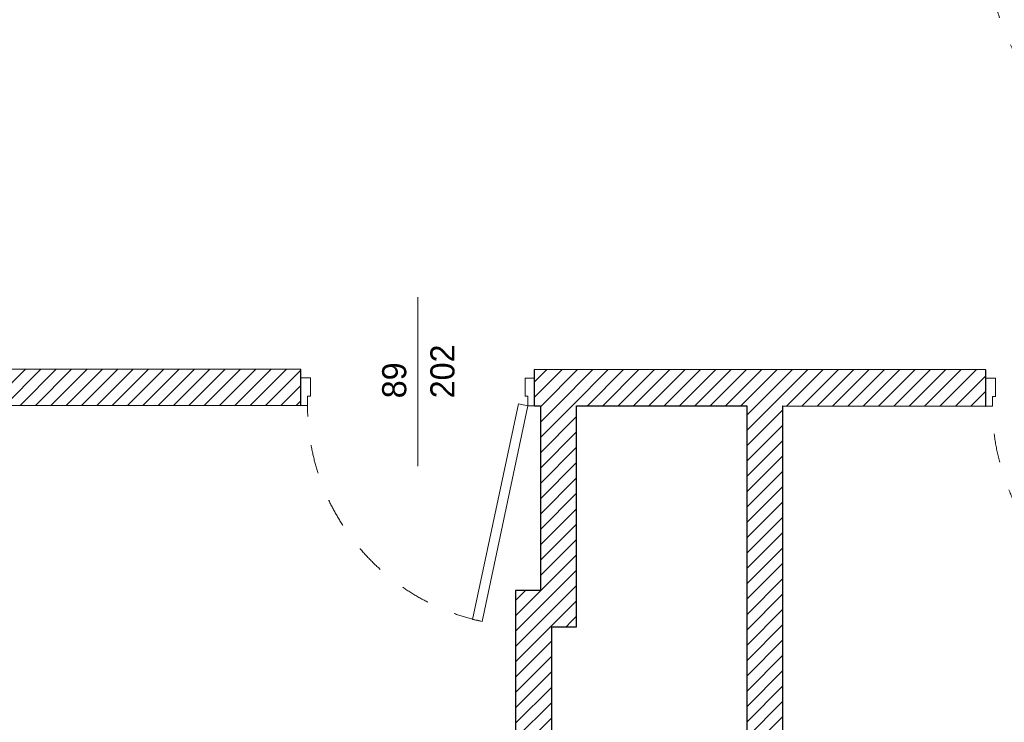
# Model space of a CAD drawing. Header units: millimetres. Extents: x -140780 to 266886, y -104422 to 233759.
# Tile 89 of 104: x 218283 to 222367, y 109738 to 112652. Entities that reach past the tile are written whole.
import ezdxf
from ezdxf.enums import TextEntityAlignment as Align

# ---------------------------------------------------------------- set-up
doc = ezdxf.new("R2010")
doc.units = ezdxf.units.MM
doc.header["$MEASUREMENT"] = 0
doc.linetypes.add('Przerywana', pattern=[240, 120, -120])
for name, color, linetype in [('Drzwi ArchiCAD', 7, 'Continuous'), ('KR_INW', 7, 'Continuous'), ('Znaczniki drzwi ArchiCADa', 7, 'Continuous')]:
    doc.layers.add(name, color=color, linetype=linetype)
for name, color, linetype, lineweight in [('Drzwi ArchiCAD_Nr_pióra__1', 7, 'Continuous', 13), ('Drzwi ArchiCAD_Nr_pióra__27', 7, 'Continuous', 25), ('KR_INW_Nr_pióra__101', 252, 'Continuous', 5), ('KR_INW_Nr_pióra__27', 7, 'Continuous', 25), ('Znaczniki drzwi ArchiCADa_Nr_pióra__7', 7, 'Continuous', 13)]:
    doc.layers.add(name, color=color, linetype=linetype, lineweight=lineweight)
doc.layers.add('Znaczniki drzwi ArchiCADa_Nr_pióra__20', color=7, linetype='Continuous', lineweight=13, true_color=0xb00000)
doc.styles.add('GENERATED_STYLE_1', font='txt')
pattern_1 = [(45, (0, 0), (-31.819804, 31.819804), [])]

# ---------------------------------------------------------------- blocks, each defined once
blk = doc.blocks.new('Drzwi 19_2')
at = {"layer": 'Drzwi ArchiCAD_Nr_pióra__1', "linetype": 'Continuous'}
for p, q in [((442, 0), (442, 964)), ((442, 964), (482, 964)), ((482, 964), (482, 0)), ((-482, 0), (-510, 0)), ((-510, 0), (-510, -115)), ((-482, -40), (-482, 0)), ((482, 0), (442, 0)), ((510, 0), (482, 0)), ((482, 0), (482, -40)), ((510, -115), (510, 0)), ((-470, -40), (-482, -40)), ((-470, -115), (-470, -40)), ((482, -40), (470, -40)), ((470, -40), (470, -115)), ((-510, -115), (-470, -115)), ((470, -115), (510, -115))]:
    blk.add_line(p, q, dxfattribs=at)
at = {"layer": 'Drzwi ArchiCAD_Nr_pióra__1', "linetype": 'Przerywana'}
blk.add_arc((482, 0), 964, 90, 180, dxfattribs=at)
at = {"layer": 'Drzwi ArchiCAD_Nr_pióra__27', "linetype": 'Continuous'}
for p, q in [((-510, 0), (-510, -115)), ((510, 0), (510, -115))]:
    blk.add_line(p, q, dxfattribs=at)
blk = doc.blocks.new('Ściana_7', base_point=(224463.2, 113397.6))
at = {"layer": 'Drzwi ArchiCAD', "linetype": 'Continuous', "xscale": -1, "zscale": 1000, "rotation": 180}
blk.add_blockref('Drzwi 19_2', (222779.4, 112967.6), dxfattribs=at)
blk = doc.blocks.new('Drzwi 19_14')
at = {"layer": 'Drzwi ArchiCAD_Nr_pióra__1', "linetype": 'Continuous'}
for p, q in [((228.4, 885.9), (267.5, 894.1)), ((417.9, -8.3), (228.4, 885.9)), ((267.5, 894.1), (457, 0)), ((-457, 0), (-485, 0)), ((-485, 0), (-485, -115)), ((-457, -40), (-457, 0)), ((457, 0), (417.9, -8.3)), ((485, 0), (457, 0)), ((457, 0), (457, -40)), ((485, -115), (485, 0)), ((-445, -40), (-457, -40)), ((-445, -115), (-445, -40)), ((457, -40), (445, -40)), ((445, -40), (445, -115)), ((-485, -115), (-445, -115)), ((445, -115), (485, -115))]:
    blk.add_line(p, q, dxfattribs=at)
at = {"layer": 'Drzwi ArchiCAD_Nr_pióra__1', "linetype": 'Przerywana'}
blk.add_arc((457, 0), 914, 101.9642, 180, dxfattribs=at)
at = {"layer": 'Drzwi ArchiCAD_Nr_pióra__27', "linetype": 'Continuous'}
for p, q in [((-485, 0), (-485, -115)), ((485, 0), (485, -115))]:
    blk.add_line(p, q, dxfattribs=at)
blk = doc.blocks.new('Znacznik Wym 19_12')
at = {"layer": 'Znaczniki drzwi ArchiCADa_Nr_pióra__20', "linetype": 'Continuous'}
blk.add_line((0, -400), (0, 300), dxfattribs=at)
at = {"layer": 'Znaczniki drzwi ArchiCADa_Nr_pióra__7', "style": 'GENERATED_STYLE_1'}
for tag, rotation, p in [('AC_MarkerText_3', 270, (-182.4, 72.7)), ('AC_MarkerText_2', 270, (17.6, 72.7)), ('AC_MarkerText_5', 180, (-108.8, -133))]:
    blk.add_attdef(tag, text='', height=100, rotation=rotation, dxfattribs=at).set_placement(p, align=Align.BOTTOM_LEFT)
blk = doc.blocks.new('Drzwi 19_15')
at = {"layer": 'Drzwi ArchiCAD_Nr_pióra__1', "linetype": 'Continuous'}
for p, q in [((417, 0), (417, 914)), ((417, 914), (457, 914)), ((457, 914), (457, 0)), ((-457, 0), (-485, 0)), ((-485, 0), (-485, -115)), ((-457, -40), (-457, 0)), ((457, 0), (417, 0)), ((485, 0), (457, 0)), ((457, 0), (457, -40)), ((485, -115), (485, 0)), ((-445, -40), (-457, -40)), ((-445, -115), (-445, -40)), ((457, -40), (445, -40)), ((445, -40), (445, -115)), ((-485, -115), (-445, -115)), ((445, -115), (485, -115))]:
    blk.add_line(p, q, dxfattribs=at)
at = {"layer": 'Drzwi ArchiCAD_Nr_pióra__1', "linetype": 'Przerywana'}
blk.add_arc((457, 0), 914, 90, 180, dxfattribs=at)
at = {"layer": 'Drzwi ArchiCAD_Nr_pióra__27', "linetype": 'Continuous'}
for p, q in [((-485, 0), (-485, -115)), ((485, 0), (485, -115))]:
    blk.add_line(p, q, dxfattribs=at)
blk = doc.blocks.new('Ściana_34', base_point=(207868.7, 111207.8))
at = {"layer": 'KR_INW_Nr_pióra__101', "linetype": 'Continuous'}
h = blk.add_hatch(dxfattribs=at)
h.set_pattern_fill('Cegła_licówka', color=256, style=0, pattern_type=2)
h.set_pattern_definition(pattern_1)
h.paths.add_polyline_path([(215833.3, 111168.3), (215833.3, 111053.3), (219449.2, 111051.3), (219449.3, 111166.3), (219449.3, 111201.3), (215833.4, 111203.3)])
h = blk.add_hatch(dxfattribs=at)
h.set_pattern_fill('Cegła_licówka', color=256, style=0, pattern_type=2)
h.set_pattern_definition(pattern_1)
h.paths.add_polyline_path([(220419.3, 111165.7), (220419.2, 111050.7), (222290.2, 111049.7), (222290.3, 111164.7), (222290.3, 111199.7), (220419.3, 111200.7)])
at = {"layer": 'KR_INW_Nr_pióra__27', "linetype": 'Continuous'}
for p, q in [((219449.3, 111166.3), (219449.3, 111201.3)), ((220419.3, 111165.7), (220419.3, 111200.7)), ((222290.3, 111164.7), (222290.3, 111199.7)), ((219449.2, 111051.3), (219449.3, 111166.3)), ((220419.2, 111050.7), (220419.3, 111165.7)), ((222290.2, 111049.7), (222290.3, 111164.7))]:
    blk.add_line(p, q, dxfattribs=at)
at = {"layer": 'KR_INW_Nr_pióra__27', "linetype": 'Continuous', "flags": 128}
for points in [[(219449.3, 111201.3), (215833.4, 111203.3)], [(222290.3, 111199.7), (220419.3, 111200.7)], [(216360.3, 111053), (219449.2, 111051.3)], [(220419.2, 111050.7), (220443.3, 111050.7)], [(220593.3, 111050.6), (221299.3, 111050.2)], [(221449.3, 111050.2), (222290.2, 111049.7)]]:
    blk.add_lwpolyline(points, dxfattribs=at)
at = {"layer": 'Drzwi ArchiCAD', "linetype": 'Continuous', "xscale": -1, "zscale": 1000, "rotation": 179.9679760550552}
for name, p in [('Drzwi 19_14', (219934.2, 111051)), ('Drzwi 19_15', (222775.2, 111049.4))]:
    blk.add_blockref(name, p, dxfattribs=at)
at = {"layer": 'Znaczniki drzwi ArchiCADa', "color": 14, "lineweight": 13, "true_color": 0xb00000}
ref = blk.add_blockref('Znacznik Wym 19_12', (219934.3, 111201), dxfattribs=dict(at, rotation=359.9679760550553))
ref.add_attrib('AC_MarkerText_2', '89', dxfattribs={"layer": 'Znaczniki drzwi ArchiCADa_Nr_pióra__7', "color": 7, "height": 100, "rotation": 89.968, "style": 'GENERATED_STYLE_1'}).set_placement((219916.6, 111081.7), align=Align.BOTTOM_LEFT)
ref.add_attrib('AC_MarkerText_3', '202', dxfattribs={"layer": 'Znaczniki drzwi ArchiCADa_Nr_pióra__7', "color": 7, "height": 100, "rotation": 89.968, "style": 'GENERATED_STYLE_1'}).set_placement((220116.6, 111081.6), align=Align.BOTTOM_LEFT)
blk = doc.blocks.new('Ściana_61', base_point=(221449.3, 111200.2))
at = {"layer": 'KR_INW_Nr_pióra__101', "linetype": 'Continuous'}
h = blk.add_hatch(dxfattribs=at)
h.set_pattern_fill('Cegła_licówka', color=256, style=0, pattern_type=2)
h.set_pattern_definition(pattern_1)
h.paths.add_polyline_path([(221299.3, 111050.2), (221299.3, 107385.1), (221449.3, 107385.1), (221449.3, 111050.2)])
at = {"layer": 'KR_INW_Nr_pióra__27', "linetype": 'Continuous', "flags": 128}
for points in [[(221299.3, 111050.2), (221299.3, 107385.1)], [(221449.3, 107385.1), (221449.3, 111050.2)]]:
    blk.add_lwpolyline(points, dxfattribs=at)
blk = doc.blocks.new('Ściana_62', base_point=(220340.3, 106855.1))
at = {"layer": 'KR_INW_Nr_pióra__101', "linetype": 'Continuous'}
h = blk.add_hatch(dxfattribs=at)
h.set_pattern_fill('Cegła_licówka', color=256, style=0, pattern_type=2)
h.set_pattern_definition(pattern_1)
h.paths.add_polyline_path([(220490.3, 107385.1), (220490.3, 110134.7), (220340.3, 110284.8), (220340.3, 107385.1)])
at = {"layer": 'KR_INW_Nr_pióra__27', "linetype": 'Continuous', "flags": 128}
for points in [[(220340.3, 110284.8), (220340.3, 107385.1)], [(220490.3, 107385.1), (220490.3, 110134.7)]]:
    blk.add_lwpolyline(points, dxfattribs=at)
blk = doc.blocks.new('Ściana_63', base_point=(220340.3, 110284.8))
at = {"layer": 'KR_INW_Nr_pióra__101', "linetype": 'Continuous'}
h = blk.add_hatch(dxfattribs=at)
h.set_pattern_fill('Cegła_licówka', color=256, style=0, pattern_type=2)
h.set_pattern_definition(pattern_1)
h.paths.add_polyline_path([(220490.3, 110134.7), (220593.3, 110134.6), (220443.3, 110284.7), (220340.3, 110284.8)])
at = {"layer": 'KR_INW_Nr_pióra__27', "linetype": 'Continuous', "flags": 128}
for points in [[(220443.3, 110284.7), (220340.3, 110284.8)], [(220490.3, 110134.7), (220593.3, 110134.6)]]:
    blk.add_lwpolyline(points, dxfattribs=at)
blk = doc.blocks.new('Ściana_64', base_point=(220443.3, 110284.7))
at = {"layer": 'KR_INW_Nr_pióra__101', "linetype": 'Continuous'}
h = blk.add_hatch(dxfattribs=at)
h.set_pattern_fill('Cegła_licówka', color=256, style=0, pattern_type=2)
h.set_pattern_definition(pattern_1)
h.paths.add_polyline_path([(220593.3, 110134.6), (220593.3, 111050.6), (220443.3, 111050.7), (220443.3, 110284.7)])
at = {"layer": 'KR_INW_Nr_pióra__27', "linetype": 'Continuous', "flags": 128}
for points in [[(220443.3, 111050.7), (220443.3, 110284.7)], [(220593.3, 110134.6), (220593.3, 111050.6)]]:
    blk.add_lwpolyline(points, dxfattribs=at)

msp = doc.modelspace()

# ---------------------------------------------------------------- block references
at = {"layer": 'KR_INW'}
for name, p in [('Ściana_7', (224463.2, 113397.6)), ('Ściana_34', (207868.7, 111207.8)), ('Ściana_64', (220443.3, 110284.7)), ('Ściana_61', (221449.3, 111200.2)), ('Ściana_62', (220340.3, 106855.1)), ('Ściana_63', (220340.3, 110284.8))]:
    msp.add_blockref(name, p, dxfattribs=at)

doc.saveas('drawing.dxf')
